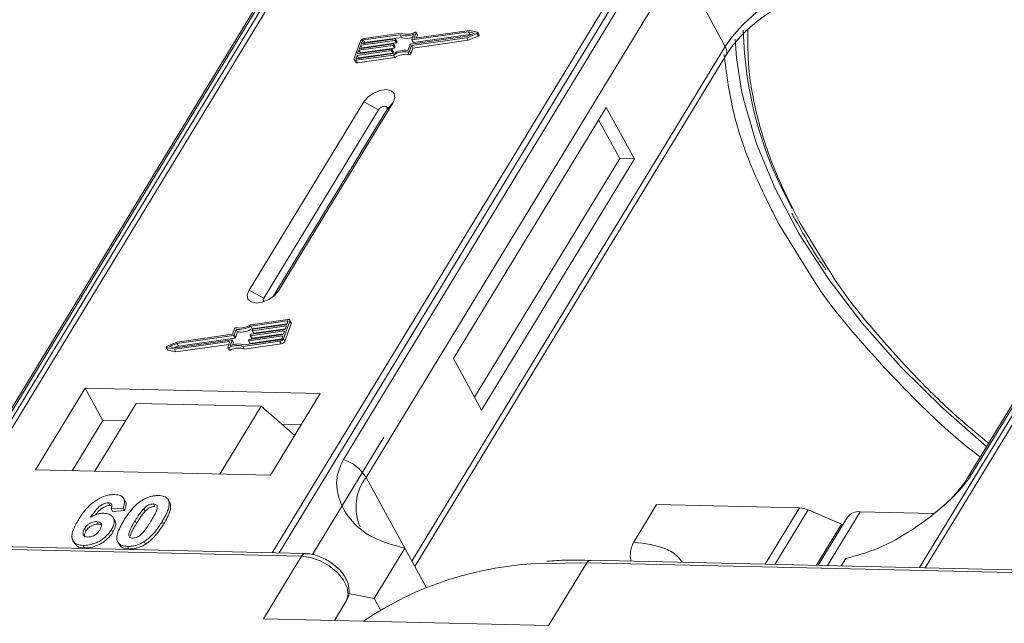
# Model space of a CAD drawing. Header units: millimetres. Extents: x 1678 to 3141, y 466 to 1499.
# Tile 58 of 81: x 2701 to 2749, y 1267 to 1297. Entities that reach past the tile are written whole.
import ezdxf

# ---------------------------------------------------------------- set-up
doc = ezdxf.new("R2010")
doc.units = ezdxf.units.MM

msp = doc.modelspace()

# ---------------------------------------------------------------- linework, layer by layer
at = {"color": 7, "linetype": 'Continuous', "lineweight": 15}
for p, q in [((2718.863, 1306.601), (2697.183, 1270.971)), ((2697.452, 1270.965), (2719.149, 1306.622)), ((2735.365, 1306.25), (2713.669, 1270.593)), ((2714.002, 1270.585), (2735.682, 1306.215)), ((2766.99, 1305.497), (2745.31, 1269.867)), ((2745.579, 1269.861), (2767.275, 1305.518)), ((2714.838, 1300.535), (2699.525, 1275.369)), ((2699.739, 1275.556), (2715.052, 1300.722)), ((2732.456, 1300.322), (2717.144, 1275.157)), ((2718.251, 1274.28), (2733.564, 1299.445)), ((2735.806, 1295.348), (2733.564, 1299.445)), ((2762.965, 1299.431), (2747.652, 1274.265)), ((2747.866, 1274.452), (2763.179, 1299.617)), ((2723.264, 1296.058), (2720.505, 1295.666)), ((2723.308, 1296.131), (2720.622, 1295.75)), ((2723.55, 1295.997), (2723.264, 1296.058)), ((2723.333, 1295.932), (2723.264, 1296.058)), ((2723.696, 1296.049), (2723.308, 1296.131)), ((2717.977, 1295.61), (2717.671, 1294.759)), ((2719.653, 1295.646), (2717.992, 1295.41)), ((2718.018, 1295.481), (2719.678, 1295.717)), ((2718.069, 1295.623), (2718.018, 1295.481)), ((2718.137, 1295.498), (2718.069, 1295.623)), ((2719.915, 1295.919), (2718.127, 1295.665)), ((2718.127, 1295.665), (2718.196, 1295.539)), ((2719.969, 1295.994), (2718.153, 1295.736)), ((2718.196, 1295.539), (2719.984, 1295.793)), ((2719.722, 1295.52), (2719.653, 1295.646)), ((2719.695, 1295.702), (2719.682, 1295.667)), ((2719.751, 1295.541), (2719.682, 1295.667)), ((2719.763, 1295.586), (2719.694, 1295.712)), ((2719.764, 1295.576), (2719.695, 1295.702)), ((2719.751, 1295.541), (2719.764, 1295.576)), ((2719.984, 1295.793), (2719.915, 1295.919)), ((2720.428, 1295.453), (2723.188, 1295.845)), ((2720.472, 1295.392), (2723.181, 1295.777)), ((2720.488, 1295.681), (2720.587, 1295.955)), ((2720.489, 1295.671), (2720.558, 1295.545)), ((2720.574, 1295.54), (2720.505, 1295.666)), ((2720.541, 1295.266), (2723.25, 1295.651)), ((2720.574, 1295.54), (2723.333, 1295.932)), ((2720.605, 1295.764), (2720.698, 1296.021)), ((2720.613, 1295.75), (2720.605, 1295.764)), ((2720.766, 1295.913), (2720.697, 1296.039)), ((2720.698, 1296.021), (2720.767, 1295.895)), ((2720.719, 1295.764), (2720.767, 1295.895)), ((2723.181, 1295.777), (2723.673, 1295.984)), ((2723.25, 1295.651), (2723.181, 1295.777)), ((2723.188, 1295.845), (2723.55, 1295.997)), ((2723.25, 1295.651), (2723.742, 1295.858)), ((2723.333, 1295.932), (2723.374, 1295.923)), ((2723.673, 1295.984), (2723.742, 1295.858)), ((2723.781, 1295.913), (2723.712, 1296.039)), ((2719.474, 1295.149), (2717.814, 1294.914)), ((2717.84, 1294.985), (2719.5, 1295.22)), ((2717.903, 1295.162), (2717.84, 1294.985)), ((2719.563, 1295.398), (2717.903, 1295.162)), ((2717.972, 1295.036), (2717.903, 1295.162)), ((2717.929, 1295.233), (2719.589, 1295.469)), ((2717.992, 1295.41), (2717.929, 1295.233)), ((2717.972, 1295.036), (2719.632, 1295.272)), ((2718.061, 1295.284), (2717.992, 1295.41)), ((2718.049, 1295.25), (2718.061, 1295.284)), ((2718.061, 1295.284), (2719.722, 1295.52)), ((2719.543, 1295.023), (2719.474, 1295.149)), ((2719.516, 1295.206), (2719.504, 1295.17)), ((2719.573, 1295.044), (2719.504, 1295.17)), ((2719.585, 1295.089), (2719.516, 1295.215)), ((2719.516, 1295.206), (2719.585, 1295.08)), ((2719.632, 1295.272), (2719.563, 1295.398)), ((2719.606, 1295.454), (2719.593, 1295.419)), ((2719.662, 1295.293), (2719.593, 1295.419)), ((2719.674, 1295.337), (2719.605, 1295.463)), ((2719.674, 1295.328), (2719.606, 1295.454)), ((2719.662, 1295.293), (2719.674, 1295.328)), ((2720.301, 1295.158), (2720.399, 1295.432)), ((2720.373, 1295.118), (2720.472, 1295.392)), ((2720.442, 1294.992), (2720.373, 1295.118)), ((2720.442, 1294.992), (2720.541, 1295.266)), ((2720.541, 1295.266), (2720.472, 1295.392)), ((2735.806, 1295.348), (2720.493, 1270.182)), ((2717.673, 1294.704), (2717.742, 1294.578)), ((2717.814, 1294.914), (2717.763, 1294.772)), ((2717.763, 1294.772), (2717.779, 1294.743)), ((2717.771, 1294.672), (2719.587, 1294.93)), ((2717.84, 1294.546), (2717.771, 1294.672)), ((2717.796, 1294.743), (2719.584, 1294.997)), ((2717.883, 1294.788), (2717.814, 1294.914)), ((2717.84, 1294.546), (2719.656, 1294.804)), ((2717.871, 1294.753), (2717.883, 1294.788)), ((2717.883, 1294.788), (2719.543, 1295.023)), ((2717.96, 1295.002), (2717.972, 1295.036)), ((2719.573, 1295.044), (2719.585, 1295.08)), ((2719.656, 1294.804), (2719.587, 1294.93)), ((2720.296, 1295.076), (2720.365, 1294.95)), ((2720.636, 1269.921), (2735.839, 1294.907)), ((2718.135, 1292.642), (2712.533, 1283.435)), ((2718.856, 1292.252), (2713.254, 1283.045)), ((2713.713, 1283.118), (2719.265, 1292.243)), ((2713.97, 1283.402), (2719.572, 1292.609)), ((2718.135, 1292.642), (2718.856, 1292.252)), ((2719.572, 1292.609), (2719.265, 1292.243)), ((2729.988, 1292.37), (2722.518, 1280.094)), ((2731.367, 1289.848), (2729.988, 1292.37)), ((2730.649, 1289.865), (2729.614, 1291.756)), ((2723.553, 1278.203), (2730.649, 1289.865)), ((2723.897, 1277.572), (2731.367, 1289.848)), ((2731.367, 1289.848), (2730.649, 1289.865)), ((2738.411, 1286.697), (2740.138, 1283.909)), ((2740.91, 1284.363), (2739.488, 1286.672)), ((2713.254, 1283.045), (2712.533, 1283.435)), ((2713.97, 1283.402), (2713.781, 1283.177)), ((2714.426, 1282.002), (2712.609, 1281.744)), ((2714.4, 1281.931), (2712.613, 1281.677)), ((2712.682, 1281.551), (2712.613, 1281.677)), ((2712.682, 1281.551), (2714.395, 1281.794)), ((2714.357, 1281.689), (2712.697, 1281.453)), ((2712.722, 1281.524), (2714.383, 1281.76)), ((2714.219, 1281.064), (2714.525, 1281.915)), ((2714.288, 1280.938), (2714.594, 1281.789)), ((2714.293, 1281.512), (2714.357, 1281.689)), ((2714.383, 1281.76), (2714.434, 1281.902)), ((2714.427, 1281.883), (2714.4, 1281.931)), ((2714.593, 1281.844), (2714.524, 1281.97)), ((2714.525, 1281.915), (2714.594, 1281.789)), ((2711.768, 1281.221), (2709.009, 1280.829)), ((2711.725, 1281.282), (2709.016, 1280.897)), ((2711.823, 1281.556), (2711.725, 1281.282)), ((2711.837, 1281.095), (2711.768, 1281.221)), ((2711.896, 1281.516), (2711.797, 1281.242)), ((2711.866, 1281.115), (2711.797, 1281.242)), ((2711.866, 1281.115), (2711.965, 1281.39)), ((2711.965, 1281.39), (2711.896, 1281.516)), ((2714.179, 1281.193), (2712.518, 1280.957)), ((2712.544, 1281.028), (2714.204, 1281.264)), ((2712.591, 1281.22), (2712.604, 1281.255)), ((2712.591, 1281.21), (2712.66, 1281.084)), ((2714.268, 1281.441), (2712.608, 1281.205)), ((2712.677, 1281.079), (2712.608, 1281.205)), ((2712.633, 1281.276), (2714.293, 1281.512)), ((2712.677, 1281.079), (2714.216, 1281.298)), ((2712.68, 1281.468), (2712.693, 1281.503)), ((2712.681, 1281.459), (2712.749, 1281.333)), ((2712.766, 1281.327), (2712.697, 1281.453)), ((2712.766, 1281.327), (2714.306, 1281.546)), ((2714.128, 1281.051), (2714.179, 1281.193)), ((2714.204, 1281.264), (2714.268, 1281.441)), ((2709.016, 1280.897), (2708.524, 1280.69)), ((2709.009, 1280.829), (2708.647, 1280.676)), ((2708.647, 1280.676), (2708.932, 1280.616)), ((2708.888, 1280.542), (2711.575, 1280.924)), ((2708.892, 1280.625), (2709.078, 1280.703)), ((2708.932, 1280.616), (2711.692, 1281.008)), ((2708.957, 1280.416), (2711.546, 1280.784)), ((2709.078, 1280.703), (2709.009, 1280.829)), ((2709.078, 1280.703), (2711.837, 1281.095)), ((2711.591, 1280.909), (2711.499, 1280.653)), ((2711.588, 1280.9), (2711.575, 1280.924)), ((2711.708, 1280.993), (2711.61, 1280.719)), ((2711.777, 1280.876), (2711.708, 1281.002)), ((2711.777, 1280.867), (2711.708, 1280.993)), ((2711.74, 1280.762), (2711.777, 1280.867)), ((2712.227, 1280.68), (2714.044, 1280.938)), ((2712.296, 1280.554), (2712.227, 1280.68)), ((2712.281, 1280.755), (2714.069, 1281.009)), ((2712.296, 1280.554), (2714.113, 1280.812)), ((2712.502, 1280.971), (2712.515, 1281.007)), ((2712.502, 1280.962), (2712.571, 1280.836)), ((2712.587, 1280.831), (2712.518, 1280.957)), ((2712.587, 1280.831), (2714.127, 1281.049)), ((2714.044, 1280.938), (2714.113, 1280.812)), ((2714.288, 1280.938), (2714.219, 1281.064)), ((2708.485, 1280.635), (2708.554, 1280.509)), ((2708.5, 1280.625), (2708.888, 1280.542)), ((2708.569, 1280.499), (2708.5, 1280.625)), ((2708.569, 1280.499), (2708.957, 1280.416)), ((2708.957, 1280.416), (2708.888, 1280.542)), ((2711.499, 1280.634), (2711.568, 1280.508)), ((2711.622, 1280.504), (2711.553, 1280.63)), ((2722.518, 1280.094), (2723.897, 1277.572)), ((2704.517, 1278.64), (2702.089, 1274.651)), ((2716.01, 1278.376), (2704.517, 1278.64)), ((2704.517, 1278.64), (2705.379, 1277.064)), ((2713.582, 1274.387), (2716.01, 1278.376)), ((2707.015, 1277.898), (2704.999, 1274.584)), ((2707.015, 1277.898), (2713.121, 1277.758)), ((2711.104, 1274.444), (2713.121, 1277.758)), ((2713.121, 1277.758), (2714.765, 1276.331)), ((2705.379, 1277.064), (2703.885, 1274.609)), ((2706.492, 1277.039), (2705.379, 1277.064)), ((2715.076, 1276.842), (2714.152, 1276.863)), ((2719.124, 1276.251), (2715.631, 1270.511)), ((2702.089, 1274.651), (2713.582, 1274.387)), ((2718.251, 1274.28), (2720.148, 1270.813)), ((2705.654, 1273.034), (2705.723, 1272.908)), ((2706.476, 1273.122), (2706.407, 1273.248)), ((2707.858, 1272.983), (2707.927, 1272.857)), ((2708.538, 1273.244), (2708.532, 1273.255)), ((2708.61, 1273.125), (2708.679, 1272.999)), ((2731.333, 1271.111), (2732.454, 1272.953)), ((2732.454, 1272.953), (2739.438, 1272.792)), ((2706.372, 1272.782), (2705.788, 1272.743)), ((2705.788, 1272.743), (2705.857, 1272.617)), ((2705.857, 1272.617), (2706.441, 1272.656)), ((2706.372, 1272.782), (2706.441, 1272.656)), ((2707.455, 1272.623), (2707.386, 1272.749)), ((2739.438, 1272.792), (2737.763, 1270.04)), ((2739.857, 1272.694), (2738.235, 1270.029)), ((2739.857, 1272.694), (2741.487, 1271.998)), ((2740.8, 1269.97), (2742.4, 1272.6)), ((2745.976, 1272.518), (2742.4, 1272.6)), ((2705.089, 1272.121), (2705.158, 1271.995)), ((2705.967, 1272.175), (2705.898, 1272.301)), ((2706.963, 1272.157), (2707.032, 1272.031)), ((2708.289, 1272.126), (2708.358, 1272)), ((2740.261, 1269.983), (2741.487, 1271.998)), ((2741.789, 1272.34), (2740.353, 1269.981)), ((2741.532, 1271.917), (2741.487, 1271.998)), ((2704.49, 1271.777), (2704.559, 1271.651)), ((2705.81, 1271.735), (2705.879, 1271.609)), ((2680.917, 1271.216), (2715.1, 1270.431)), ((2715.282, 1270.556), (2681.099, 1271.34)), ((2703.925, 1271.185), (2703.994, 1271.059)), ((2706.112, 1271.119), (2706.181, 1270.993)), ((2707.4, 1271.14), (2707.469, 1271.014)), ((2704.419, 1270.955), (2704.488, 1270.829)), ((2706.593, 1270.906), (2706.662, 1270.779)), ((2720.148, 1270.813), (2718.654, 1268.358)), ((2720.148, 1270.813), (2721.19, 1268.908)), ((2715.1, 1270.431), (2713.232, 1267.362)), ((2726.884, 1270.073), (2729.043, 1270.111)), ((2727.176, 1267.042), (2729.043, 1270.111)), ((2729.043, 1270.111), (2763.226, 1269.327)), ((2763.409, 1269.452), (2729.226, 1270.236)), ((2741.476, 1269.955), (2741.697, 1270.319)), ((2717.293, 1268.256), (2716.701, 1267.283)), ((2716.701, 1267.283), (2717.293, 1268.256)), ((2717.391, 1268.599), (2718.654, 1268.358)), ((2718.654, 1268.358), (2718.953, 1267.811)), ((2713.232, 1267.362), (2727.176, 1267.042))]:
    msp.add_line(p, q, dxfattribs=at)
at = {"color": 7, "linetype": 'Continuous', "lineweight": 15, "flags": 128}
for points in [[(2719.678, 1295.717), (2719.682, 1295.717), (2719.686, 1295.717), (2719.69, 1295.716), (2719.692, 1295.714), (2719.694, 1295.712), (2719.695, 1295.709), (2719.695, 1295.706), (2719.695, 1295.702)], [(2720.505, 1295.666), (2720.501, 1295.666), (2720.497, 1295.666), (2720.493, 1295.667), (2720.491, 1295.669), (2720.489, 1295.671), (2720.488, 1295.674), (2720.488, 1295.677), (2720.488, 1295.681)], [(2720.622, 1295.75), (2720.618, 1295.75), (2720.614, 1295.75), (2720.61, 1295.751), (2720.608, 1295.753), (2720.606, 1295.755), (2720.605, 1295.758), (2720.605, 1295.761), (2720.605, 1295.764)], [(2720.644, 1296.044), (2720.656, 1296.048), (2720.667, 1296.05), (2720.678, 1296.05), (2720.687, 1296.048), (2720.694, 1296.044), (2720.698, 1296.037), (2720.699, 1296.03), (2720.698, 1296.021)], [(2723.696, 1296.049), (2723.706, 1296.045), (2723.712, 1296.039), (2723.714, 1296.03), (2723.712, 1296.02), (2723.707, 1296.01), (2723.698, 1296), (2723.686, 1295.991), (2723.673, 1295.984)], [(2723.742, 1295.858), (2723.755, 1295.865), (2723.767, 1295.874), (2723.776, 1295.884), (2723.781, 1295.894), (2723.783, 1295.904), (2723.781, 1295.913)], [(2736.604, 1293.197), (2736.361, 1294.789), (2736.297, 1295.711)], [(2719.5, 1295.22), (2719.504, 1295.221), (2719.508, 1295.22), (2719.511, 1295.219), (2719.514, 1295.218), (2719.516, 1295.215), (2719.517, 1295.212), (2719.517, 1295.209), (2719.516, 1295.206)], [(2719.589, 1295.469), (2719.593, 1295.469), (2719.597, 1295.469), (2719.601, 1295.467), (2719.603, 1295.466), (2719.605, 1295.463), (2719.606, 1295.461), (2719.606, 1295.458), (2719.606, 1295.454)], [(2717.771, 1294.672), (2717.745, 1294.67), (2717.721, 1294.673), (2717.701, 1294.679), (2717.685, 1294.689), (2717.673, 1294.703), (2717.667, 1294.72), (2717.667, 1294.738), (2717.671, 1294.759)], [(2717.763, 1294.772), (2717.761, 1294.765), (2717.762, 1294.759), (2717.764, 1294.753), (2717.768, 1294.749), (2717.773, 1294.745), (2717.78, 1294.743), (2717.787, 1294.742), (2717.796, 1294.743)], [(2719.572, 1292.609), (2719.66, 1292.845), (2719.626, 1293.048), (2719.474, 1293.186), (2719.227, 1293.239), (2718.924, 1293.199), (2718.61, 1293.071), (2718.333, 1292.876), (2718.135, 1292.642)], [(2748.583, 1275.796), (2746.457, 1277.647), (2744.374, 1279.7), (2742.493, 1281.825), (2740.832, 1283.999), (2739.41, 1286.198), (2738.24, 1288.4), (2737.337, 1290.581), (2736.708, 1292.718), (2736.604, 1293.197)], [(2719.265, 1292.243), (2719.29, 1292.31), (2719.281, 1292.368), (2719.237, 1292.407), (2719.167, 1292.422), (2719.081, 1292.411), (2718.991, 1292.374), (2718.912, 1292.319), (2718.856, 1292.252)], [(2712.533, 1283.435), (2712.445, 1283.199), (2712.479, 1282.996), (2712.631, 1282.858), (2712.878, 1282.805), (2713.181, 1282.845), (2713.495, 1282.973), (2713.772, 1283.169), (2713.97, 1283.402)], [(2713.254, 1283.045), (2713.228, 1282.978), (2713.238, 1282.92), (2713.282, 1282.881), (2713.286, 1282.879)], [(2714.434, 1281.902), (2714.435, 1281.909), (2714.435, 1281.915), (2714.433, 1281.921), (2714.429, 1281.925), (2714.424, 1281.929), (2714.417, 1281.931), (2714.409, 1281.931), (2714.4, 1281.931)], [(2714.426, 1282.002), (2714.452, 1282.004), (2714.476, 1282.001), (2714.496, 1281.995), (2714.512, 1281.984), (2714.523, 1281.971), (2714.529, 1281.954), (2714.53, 1281.935), (2714.525, 1281.915)], [(2712.608, 1281.205), (2712.603, 1281.205), (2712.599, 1281.205), (2712.596, 1281.206), (2712.593, 1281.208), (2712.591, 1281.21), (2712.59, 1281.213), (2712.59, 1281.216), (2712.591, 1281.22)], [(2712.697, 1281.453), (2712.692, 1281.453), (2712.689, 1281.454), (2712.685, 1281.455), (2712.682, 1281.456), (2712.681, 1281.459), (2712.68, 1281.461), (2712.679, 1281.464), (2712.68, 1281.468)], [(2708.5, 1280.625), (2708.491, 1280.628), (2708.485, 1280.635), (2708.482, 1280.643), (2708.484, 1280.653), (2708.49, 1280.664), (2708.499, 1280.674), (2708.51, 1280.683), (2708.524, 1280.69)], [(2711.553, 1280.63), (2711.541, 1280.626), (2711.529, 1280.623), (2711.519, 1280.623), (2711.51, 1280.626), (2711.503, 1280.63), (2711.499, 1280.636), (2711.497, 1280.644), (2711.499, 1280.653)], [(2711.575, 1280.924), (2711.579, 1280.924), (2711.583, 1280.924), (2711.586, 1280.923), (2711.589, 1280.921), (2711.591, 1280.919), (2711.592, 1280.916), (2711.592, 1280.913), (2711.591, 1280.909)], [(2711.692, 1281.008), (2711.696, 1281.008), (2711.7, 1281.008), (2711.703, 1281.007), (2711.706, 1281.005), (2711.708, 1281.003), (2711.709, 1281), (2711.709, 1280.997), (2711.708, 1280.993)], [(2712.518, 1280.957), (2712.514, 1280.957), (2712.51, 1280.957), (2712.507, 1280.958), (2712.504, 1280.96), (2712.502, 1280.962), (2712.501, 1280.965), (2712.501, 1280.968), (2712.502, 1280.971)], [(2711.568, 1280.508), (2711.572, 1280.504), (2711.579, 1280.5), (2711.588, 1280.497), (2711.598, 1280.497), (2711.61, 1280.5), (2711.622, 1280.504)], [(2715.1, 1270.431), (2715.546, 1270.367), (2716.014, 1270.201), (2716.462, 1269.945), (2716.853, 1269.623), (2717.152, 1269.261), (2717.333, 1268.892), (2717.382, 1268.547), (2717.293, 1268.256)]]:
    msp.add_lwpolyline(points, dxfattribs=at)
at = {"color": 7, "linetype": 'Continuous', "lineweight": 15}
for centre, radius, start, end in [((2741.979, 1291.196), 7.439, 91.2925, 146.0732), ((2755.508, 1296.626), 18.828, 181.473, 209.2705), ((2718.182, 1295.509), 0.229, 97.4207, 153.8527), ((2718.137, 1295.589), 0.0762, 97.4207, 153.8527), ((2719.648, 1295.684), 0.0381, 277.4207, 333.8527), ((2719.754, 1295.581), 0.011, 336.9348, 26.0002), ((2720.206, 1296.778), 0.907, 251.2927, 294.8085), ((2720.251, 1296.763), 0.819, 249.8549, 298.6145), ((2720.266, 1296.595), 0.85, 250.6487, 287.8017), ((2720.747, 1295.904), 0.0214, 336.1246, 26.8104), ((2718.206, 1295.463), 0.0769, 97.5763, 152.4403), ((2719.469, 1295.187), 0.0381, 277.4207, 333.8527), ((2719.559, 1295.435), 0.0381, 277.4207, 333.8527), ((2720.187, 1293.99), 1.173, 84.4424, 120.9301), ((2719.575, 1295.084), 0.011, 336.9348, 26.0002), ((2720.13, 1294.093), 0.998, 80.3986, 122.9491), ((2719.628, 1295.309), 0.0381, 277.4207, 333.8527), ((2719.664, 1295.332), 0.011, 336.9348, 26.0002), ((2719.717, 1295.558), 0.0381, 277.4207, 333.8527), ((2720.307, 1295.149), 0.0736, 261.7629, 334.647), ((2720.433, 1295.415), 0.0381, 97.4207, 153.8527), ((2720.57, 1295.554), 0.0149, 216.6597, 287.1115), ((2735.464, 1295.1), 0.422, 332.7392, 35.9387), ((2719.538, 1295.061), 0.0381, 277.4207, 333.8527), ((2720.199, 1293.967), 0.998, 80.3986, 122.9491), ((2720.376, 1295.023), 0.0736, 261.7629, 334.647), ((2717.813, 1294.631), 0.0892, 216.6597, 287.1115), ((2712.01, 1282.683), 1.173, 264.4424, 300.9301), ((2712.067, 1282.581), 0.998, 260.3986, 302.9491), ((2714.533, 1281.815), 0.0661, 336.9348, 26.0002), ((2711.763, 1281.258), 0.0381, 277.4207, 333.8527), ((2711.89, 1281.525), 0.0736, 81.7629, 154.647), ((2712.078, 1282.557), 1.173, 264.4424, 300.9301), ((2712.638, 1281.238), 0.0381, 97.4207, 153.8527), ((2712.727, 1281.487), 0.0381, 97.4207, 153.8527), ((2712.761, 1281.342), 0.0149, 216.6597, 287.1115), ((2711.945, 1279.911), 0.819, 69.8549, 118.6145), ((2711.99, 1279.896), 0.907, 71.2927, 114.8085), ((2711.767, 1280.872), 0.011, 336.9348, 26.0002), ((2711.832, 1281.132), 0.0381, 277.4207, 333.8527), ((2712.549, 1280.99), 0.0381, 97.4207, 153.8527), ((2712.583, 1280.845), 0.0149, 216.6597, 287.1115), ((2712.672, 1281.093), 0.0149, 216.6597, 287.1115), ((2714.014, 1281.165), 0.229, 277.4207, 333.8527), ((2714.059, 1281.084), 0.0762, 277.4207, 333.8527), ((2714.083, 1281.038), 0.229, 277.4207, 333.8527), ((2708.572, 1280.52), 0.0212, 210.2186, 262.8226), ((2712.014, 1279.785), 0.819, 69.8549, 118.6145), ((2716.501, 1273.207), 2.052, 31.4947, 71.765), ((2748.064, 1274.008), 0.486, 114.0436, 148.1804), ((2720.197, 1272.816), 2.434, 143.0587, 202.974), ((2739.388, 1271.639), 1.154, 66.0507, 87.522), ((2742.319, 1271.941), 0.664, 83.0653, 142.99), ((2715.292, 1270.346), 0.21, 92.0598, 156.0028), ((2727.352, 1253.608), 16.472, 91.6287, 124.0831), ((2729.243, 1270.015), 0.221, 94.3757, 154.3004)]:
    msp.add_arc(centre, radius, start, end, dxfattribs=at)
for points, knots in [([(2735.855, 1294.909), (2735.904, 1294.994), (2736.075, 1295.294), (2736.482, 1295.772), (2737.009, 1296.285), (2737.563, 1296.734), (2738.09, 1297.096), (2738.459, 1297.305), (2738.594, 1297.382)], [0, 0, 0, 0, 0.0972859, 0.3406221, 0.5254687, 0.6869716, 0.885597, 1, 1, 1, 1]), ([(2739.488, 1286.672), (2739.059, 1287.517), (2738.188, 1289.233), (2737.354, 1291.793), (2736.908, 1294.133), (2736.909, 1295.552), (2736.91, 1296.173)], [0, 0, 0, 0, 0.255322, 0.518562, 0.789217, 1, 1, 1, 1]), ([(2735.748, 1294.953), (2735.861, 1294.07), (2736.088, 1292.305), (2736.989, 1289.521), (2737.939, 1287.635), (2738.411, 1286.697)], [0, 0, 0, 0, 0.3344532, 0.6690302, 1, 1, 1, 1]), ([(2739.066, 1287.2), (2739.096, 1287.137), (2739.189, 1286.937), (2739.313, 1286.737), (2739.398, 1286.6)], [0, 0, 0, 0, 0.317467, 1, 1, 1, 1]), ([(2739.398, 1286.6), (2739.672, 1286.103), (2740.07, 1285.379), (2740.574, 1284.661), (2740.732, 1284.435)], [0, 0, 0, 0, 0.685846, 1, 1, 1, 1]), ([(2748.68, 1275.954), (2748.242, 1276.314), (2747.062, 1277.282), (2745.122, 1279.148), (2742.989, 1281.519), (2741.534, 1283.341), (2740.956, 1284.288), (2740.91, 1284.363)], [0, 0, 0, 0, 0.139905, 0.3768262, 0.6798421, 0.9746062, 1, 1, 1, 1]), ([(2740.138, 1283.909), (2740.141, 1283.904), (2740.739, 1282.939), (2742.31, 1281.02), (2744.889, 1278.234), (2746.929, 1276.3), (2748.142, 1275.377), (2748.269, 1275.28)], [0, 0, 0, 0, 0.001708, 0.316913, 0.637904, 0.961869, 1, 1, 1, 1]), ([(2717.144, 1275.157), (2717.032, 1274.91), (2716.747, 1274.28), (2716.857, 1273.263), (2717.414, 1272.188), (2718.505, 1271.269), (2719.602, 1270.964), (2720.148, 1270.813)], [0, 0, 0, 0, 0.1257134, 0.3212757, 0.5244662, 0.763484, 1, 1, 1, 1]), ([(2741.697, 1270.319), (2742.215, 1270.456), (2743.252, 1270.73), (2744.999, 1271.7), (2746.437, 1272.809), (2747.402, 1273.774), (2747.74, 1274.268), (2747.866, 1274.452)], [0, 0, 0, 0, 0.249096, 0.498243, 0.745205, 0.90541, 1, 1, 1, 1]), ([(2747.649, 1274.264), (2747.646, 1274.258), (2747.552, 1274.074), (2747.238, 1273.672), (2746.837, 1273.214), (2746.543, 1272.958), (2746.465, 1272.89)], [0, 0, 0, 0, 0.0148763, 0.4238311, 0.846052, 1, 1, 1, 1]), ([(2704.19, 1272.204), (2704.242, 1272.286), (2704.398, 1272.532), (2704.671, 1272.872), (2705.061, 1273.179), (2705.423, 1273.359), (2705.74, 1273.438), (2705.911, 1273.44), (2705.973, 1273.441)], [0, 0, 0, 0, 0.142337, 0.429127, 0.589943, 0.751205, 0.909895, 1, 1, 1, 1]), ([(2705.973, 1273.441), (2706.067, 1273.432), (2706.237, 1273.416), (2706.393, 1273.298), (2706.462, 1273.125), (2706.435, 1272.94), (2706.386, 1272.818), (2706.372, 1272.782)], [0, 0, 0, 0, 0.2426908, 0.4390024, 0.635006, 0.8950587, 1, 1, 1, 1]), ([(2705.654, 1273.034), (2705.613, 1273.031), (2705.531, 1273.026), (2705.384, 1272.967), (2705.218, 1272.864), (2705.005, 1272.644), (2704.875, 1272.46), (2704.787, 1272.334)], [0, 0, 0, 0, 0.112049, 0.22438, 0.370115, 0.570276, 1, 1, 1, 1]), ([(2705.788, 1272.743), (2705.808, 1272.791), (2705.84, 1272.866), (2705.829, 1272.956), (2705.783, 1273.008), (2705.718, 1273.03), (2705.671, 1273.032), (2705.654, 1273.034)], [0, 0, 0, 0, 0.33384, 0.524547, 0.716372, 0.891824, 1, 1, 1, 1]), ([(2706.413, 1272.174), (2706.465, 1272.256), (2706.581, 1272.442), (2706.83, 1272.765), (2707.089, 1273.02), (2707.279, 1273.144), (2707.3, 1273.158)], [0, 0, 0, 0, 0.237381, 0.538918, 0.949082, 1, 1, 1, 1]), ([(2706.441, 1272.656), (2706.468, 1272.736), (2706.523, 1272.897), (2706.53, 1273.064), (2706.476, 1273.116), (2706.473, 1273.12)], [0, 0, 0, 0, 0.4817849, 0.9693075, 1, 1, 1, 1]), ([(2707.3, 1273.158), (2707.35, 1273.188), (2707.453, 1273.249), (2707.618, 1273.317), (2707.784, 1273.365), (2707.92, 1273.386), (2708.027, 1273.392), (2708.08, 1273.392), (2708.107, 1273.392)], [0, 0, 0, 0, 0.193776, 0.3936, 0.587864, 0.788908, 0.894169, 1, 1, 1, 1]), ([(2707.386, 1272.749), (2707.428, 1272.792), (2707.498, 1272.86), (2707.622, 1272.935), (2707.736, 1272.974), (2707.813, 1272.982), (2707.853, 1272.983), (2707.858, 1272.983)], [0, 0, 0, 0, 0.334804, 0.542561, 0.750382, 0.970721, 1, 1, 1, 1]), ([(2707.858, 1272.983), (2707.897, 1272.979), (2707.965, 1272.971), (2708.03, 1272.923), (2708.057, 1272.835), (2708.027, 1272.667), (2707.905, 1272.423), (2707.793, 1272.234), (2707.736, 1272.139)], [0, 0, 0, 0, 0.105646, 0.186221, 0.267042, 0.431541, 0.712708, 1, 1, 1, 1]), ([(2708.107, 1273.392), (2708.154, 1273.39), (2708.249, 1273.385), (2708.375, 1273.355), (2708.483, 1273.304), (2708.55, 1273.241), (2708.59, 1273.179), (2708.603, 1273.143), (2708.61, 1273.125)], [0, 0, 0, 0, 0.192627, 0.388684, 0.582013, 0.783201, 0.891038, 1, 1, 1, 1]), ([(2708.61, 1273.125), (2708.618, 1273.091), (2708.634, 1273.022), (2708.624, 1272.878), (2708.578, 1272.695), (2708.49, 1272.491), (2708.392, 1272.301), (2708.323, 1272.185), (2708.289, 1272.126)], [0, 0, 0, 0, 0.118432, 0.239329, 0.449434, 0.664178, 0.83182, 1, 1, 1, 1]), ([(2708.358, 1272), (2708.406, 1272.082), (2708.514, 1272.265), (2708.65, 1272.567), (2708.718, 1272.828), (2708.687, 1272.964), (2708.679, 1272.999)], [0, 0, 0, 0, 0.2367747, 0.5279276, 0.8783337, 1, 1, 1, 1]), ([(2708.679, 1272.999), (2708.667, 1273.031), (2708.649, 1273.079), (2708.61, 1273.115), (2708.597, 1273.127)], [0, 0, 0, 0, 0.667997, 1, 1, 1, 1]), ([(2704.787, 1272.334), (2704.838, 1272.363), (2704.943, 1272.422), (2705.081, 1272.476), (2705.191, 1272.504), (2705.273, 1272.52), (2705.353, 1272.528), (2705.405, 1272.528), (2705.431, 1272.528)], [0, 0, 0, 0, 0.243654, 0.49576, 0.617892, 0.741503, 0.870025, 1, 1, 1, 1]), ([(2705.033, 1272.452), (2705.033, 1272.452), (2705.089, 1272.53), (2705.192, 1272.649), (2705.37, 1272.795), (2705.52, 1272.873), (2705.643, 1272.906), (2705.7, 1272.907), (2705.723, 1272.908)], [0, 0, 0, 0, 0.000071, 0.368569, 0.571075, 0.774891, 0.911654, 1, 1, 1, 1]), ([(2705.431, 1272.528), (2705.524, 1272.518), (2705.71, 1272.499), (2705.88, 1272.36), (2705.958, 1272.171), (2705.928, 1271.952), (2705.846, 1271.802), (2705.81, 1271.735)], [0, 0, 0, 0, 0.210216, 0.421975, 0.620016, 0.831037, 1, 1, 1, 1]), ([(2705.723, 1272.908), (2705.762, 1272.906), (2705.805, 1272.905), (2705.83, 1272.885), (2705.832, 1272.883)], [0, 0, 0, 0, 0.900108, 1, 1, 1, 1]), ([(2706.963, 1272.157), (2706.988, 1272.198), (2707.038, 1272.28), (2707.11, 1272.39), (2707.178, 1272.49), (2707.241, 1272.577), (2707.308, 1272.664), (2707.36, 1272.721), (2707.386, 1272.749)], [0, 0, 0, 0, 0.20527, 0.410616, 0.557148, 0.703844, 0.851475, 1, 1, 1, 1]), ([(2707.032, 1272.031), (2707.057, 1272.072), (2707.107, 1272.153), (2707.179, 1272.264), (2707.247, 1272.363), (2707.31, 1272.451), (2707.377, 1272.538), (2707.429, 1272.595), (2707.455, 1272.623)], [0, 0, 0, 0, 0.20527, 0.410616, 0.557148, 0.703844, 0.851475, 1, 1, 1, 1]), ([(2707.455, 1272.623), (2707.497, 1272.665), (2707.567, 1272.734), (2707.691, 1272.809), (2707.805, 1272.848), (2707.882, 1272.856), (2707.922, 1272.857), (2707.927, 1272.857)], [0, 0, 0, 0, 0.334804, 0.542561, 0.750382, 0.970721, 1, 1, 1, 1]), ([(2704.419, 1270.955), (2704.326, 1270.964), (2704.139, 1270.982), (2703.955, 1271.111), (2703.86, 1271.303), (2703.887, 1271.636), (2704.039, 1271.95), (2704.169, 1272.168), (2704.19, 1272.204)], [0, 0, 0, 0, 0.148269, 0.297647, 0.442421, 0.607851, 0.935658, 1, 1, 1, 1]), ([(2704.49, 1271.777), (2704.525, 1271.827), (2704.581, 1271.911), (2704.71, 1272.013), (2704.838, 1272.078), (2704.971, 1272.118), (2705.05, 1272.12), (2705.089, 1272.121)], [0, 0, 0, 0, 0.276721, 0.45687, 0.637007, 0.824068, 1, 1, 1, 1]), ([(2704.559, 1271.651), (2704.594, 1271.701), (2704.65, 1271.784), (2704.779, 1271.887), (2704.907, 1271.952), (2705.04, 1271.992), (2705.119, 1271.994), (2705.158, 1271.995)], [0, 0, 0, 0, 0.276721, 0.45687, 0.637007, 0.824068, 1, 1, 1, 1]), ([(2705.089, 1272.121), (2705.136, 1272.117), (2705.222, 1272.108), (2705.302, 1272.048), (2705.337, 1271.963), (2705.313, 1271.849), (2705.267, 1271.767), (2705.243, 1271.724)], [0, 0, 0, 0, 0.213757, 0.394944, 0.576585, 0.777311, 1, 1, 1, 1]), ([(2705.158, 1271.995), (2705.207, 1271.992), (2705.275, 1271.988), (2705.313, 1271.956), (2705.324, 1271.946)], [0, 0, 0, 0, 0.715718, 1, 1, 1, 1]), ([(2705.879, 1271.609), (2705.922, 1271.692), (2706.009, 1271.857), (2706.028, 1272.056), (2705.973, 1272.141), (2705.955, 1272.169)], [0, 0, 0, 0, 0.401791, 0.807526, 1, 1, 1, 1]), ([(2706.593, 1270.906), (2706.5, 1270.914), (2706.313, 1270.931), (2706.132, 1271.058), (2706.043, 1271.256), (2706.103, 1271.635), (2706.287, 1271.954), (2706.413, 1272.174)], [0, 0, 0, 0, 0.1475277, 0.2965695, 0.43214, 0.6087374, 1, 1, 1, 1]), ([(2706.842, 1271.315), (2706.796, 1271.321), (2706.722, 1271.331), (2706.662, 1271.386), (2706.645, 1271.48), (2706.679, 1271.648), (2706.804, 1271.888), (2706.909, 1272.067), (2706.963, 1272.157)], [0, 0, 0, 0, 0.125351, 0.202197, 0.279182, 0.459742, 0.727968, 1, 1, 1, 1]), ([(2706.734, 1271.399), (2706.738, 1271.431), (2706.752, 1271.546), (2706.876, 1271.763), (2706.979, 1271.941), (2707.032, 1272.031)], [0, 0, 0, 0, 0.159501, 0.57679, 1, 1, 1, 1]), ([(2707.736, 1272.139), (2707.711, 1272.098), (2707.66, 1272.016), (2707.589, 1271.906), (2707.521, 1271.807), (2707.458, 1271.72), (2707.392, 1271.633), (2707.34, 1271.577), (2707.314, 1271.548)], [0, 0, 0, 0, 0.205942, 0.411959, 0.558149, 0.704502, 0.851801, 1, 1, 1, 1]), ([(2708.289, 1272.126), (2708.237, 1272.044), (2708.12, 1271.858), (2707.875, 1271.54), (2707.619, 1271.283), (2707.428, 1271.158), (2707.4, 1271.14)], [0, 0, 0, 0, 0.236629, 0.537361, 0.932986, 1, 1, 1, 1]), ([(2707.469, 1271.014), (2707.518, 1271.046), (2707.615, 1271.112), (2707.78, 1271.253), (2707.955, 1271.434), (2708.117, 1271.638), (2708.25, 1271.827), (2708.322, 1271.943), (2708.358, 1272)], [0, 0, 0, 0, 0.11827, 0.23888, 0.450732, 0.667209, 0.83334, 1, 1, 1, 1]), ([(2704.657, 1271.365), (2704.611, 1271.37), (2704.518, 1271.382), (2704.436, 1271.456), (2704.404, 1271.555), (2704.43, 1271.668), (2704.471, 1271.741), (2704.49, 1271.777)], [0, 0, 0, 0, 0.207905, 0.419981, 0.630626, 0.821735, 1, 1, 1, 1]), ([(2705.81, 1271.735), (2705.754, 1271.653), (2705.642, 1271.488), (2705.381, 1271.256), (2705.064, 1271.077), (2704.724, 1270.966), (2704.521, 1270.959), (2704.419, 1270.955)], [0, 0, 0, 0, 0.197831, 0.3973, 0.59891, 0.798741, 1, 1, 1, 1]), ([(2704.505, 1271.361), (2704.495, 1271.385), (2704.472, 1271.438), (2704.5, 1271.542), (2704.54, 1271.615), (2704.559, 1271.651)], [0, 0, 0, 0, 0.296139, 0.660307, 1, 1, 1, 1]), ([(2704.488, 1270.829), (2704.588, 1270.833), (2704.79, 1270.84), (2705.12, 1270.946), (2705.431, 1271.118), (2705.7, 1271.348), (2705.818, 1271.521), (2705.879, 1271.609)], [0, 0, 0, 0, 0.198208, 0.398397, 0.584963, 0.787074, 1, 1, 1, 1]), ([(2705.243, 1271.724), (2705.208, 1271.671), (2705.152, 1271.587), (2705.032, 1271.478), (2704.912, 1271.413), (2704.781, 1271.37), (2704.701, 1271.367), (2704.657, 1271.365)], [0, 0, 0, 0, 0.288697, 0.463553, 0.639942, 0.801808, 1, 1, 1, 1]), ([(2707.314, 1271.548), (2707.272, 1271.506), (2707.203, 1271.438), (2707.079, 1271.363), (2706.967, 1271.325), (2706.889, 1271.315), (2706.849, 1271.315), (2706.842, 1271.315)], [0, 0, 0, 0, 0.333678, 0.540413, 0.747264, 0.961209, 1, 1, 1, 1]), ([(2704.004, 1271.066), (2704.033, 1271.018), (2704.1, 1270.908), (2704.291, 1270.841), (2704.439, 1270.832), (2704.488, 1270.829)], [0, 0, 0, 0, 0.338595, 0.784132, 1, 1, 1, 1]), ([(2707.4, 1271.14), (2707.35, 1271.11), (2707.247, 1271.049), (2707.082, 1270.981), (2706.916, 1270.933), (2706.78, 1270.912), (2706.673, 1270.905), (2706.62, 1270.905), (2706.593, 1270.906)], [0, 0, 0, 0, 0.193769, 0.393564, 0.587886, 0.789131, 0.894283, 1, 1, 1, 1]), ([(2731.333, 1271.111), (2731.295, 1271.035), (2731.218, 1270.883), (2731.169, 1270.592), (2731.163, 1270.349), (2731.193, 1270.225), (2731.201, 1270.191)], [0, 0, 0, 0, 0.295987, 0.591974, 0.887961, 1, 1, 1, 1]), ([(2733.709, 1270.133), (2733.642, 1270.226), (2733.442, 1270.499), (2732.73, 1270.935), (2731.884, 1271.042), (2731.333, 1271.111)], [0, 0, 0, 0, 0.152259, 0.448917, 1, 1, 1, 1]), ([(2706.194, 1271.001), (2706.215, 1270.963), (2706.268, 1270.865), (2706.446, 1270.795), (2706.601, 1270.784), (2706.662, 1270.779)], [0, 0, 0, 0, 0.2754092, 0.7103646, 1, 1, 1, 1]), ([(2706.662, 1270.779), (2706.711, 1270.78), (2706.81, 1270.78), (2706.968, 1270.803), (2707.134, 1270.848), (2707.274, 1270.905), (2707.386, 1270.963), (2707.441, 1270.997), (2707.469, 1271.014)], [0, 0, 0, 0, 0.193594, 0.390501, 0.584817, 0.78683, 0.892868, 1, 1, 1, 1]), ([(2716.414, 1270.198), (2716.214, 1270.301), (2715.935, 1270.444), (2715.549, 1270.538), (2715.378, 1270.545), (2715.284, 1270.548)], [0, 0, 0, 0, 0.538027, 0.74783, 1, 1, 1, 1]), ([(2717.244, 1269.354), (2717.219, 1269.404), (2717.141, 1269.557), (2716.883, 1269.862), (2716.595, 1270.068), (2716.414, 1270.198)], [0, 0, 0, 0, 0.1526432, 0.4684968, 1, 1, 1, 1]), ([(2729.235, 1270.219), (2728.84, 1270.233), (2728.099, 1270.259), (2727.405, 1270.205), (2727.081, 1270.18)], [0, 0, 0, 0, 0.533839, 1, 1, 1, 1]), ([(2717.291, 1268.275), (2717.305, 1268.29), (2717.412, 1268.417), (2717.444, 1268.76), (2717.386, 1269.111), (2717.274, 1269.304), (2717.244, 1269.354)], [0, 0, 0, 0, 0.054424, 0.4493774, 0.857077, 1, 1, 1, 1])]:
    msp.add_open_spline(points, degree=3, knots=knots, dxfattribs=at)

doc.saveas('drawing.dxf')
